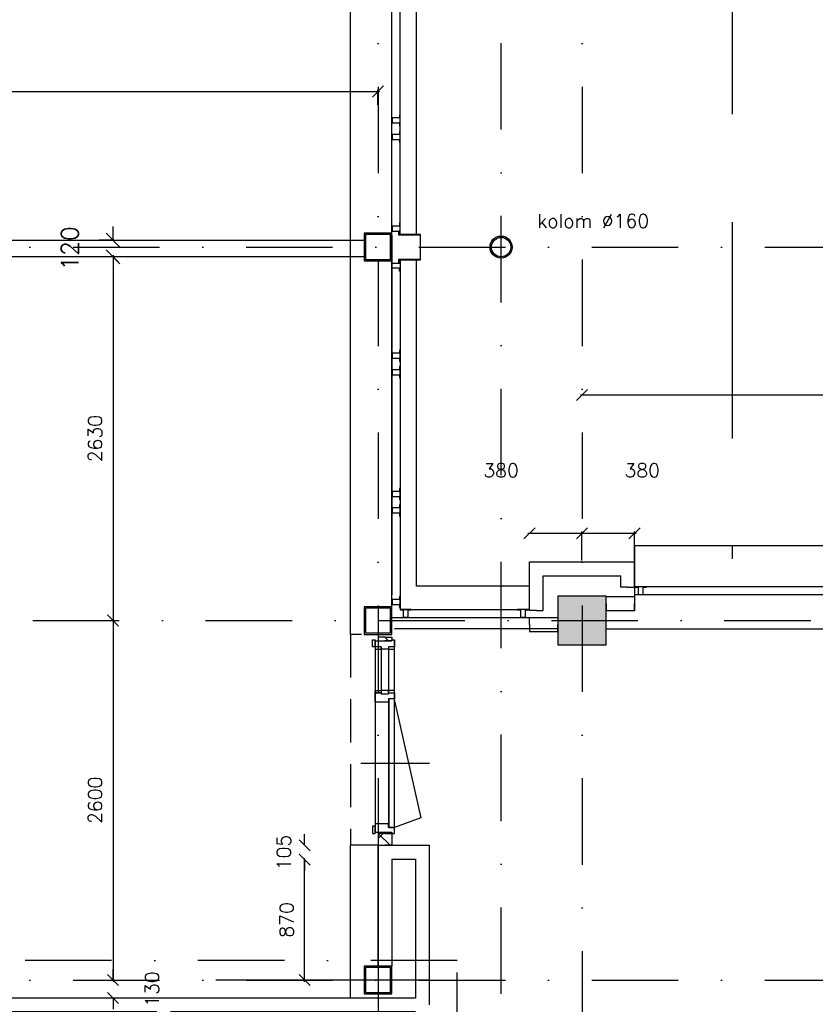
# Model space of a CAD drawing. Extents: x -171140 to 151546, y -8083 to 162438.
# Tile 47 of 96: x 45316 to 51069, y 42472 to 49591. Entities that reach past the tile are written whole.
import ezdxf

# ---------------------------------------------------------------- set-up
doc = ezdxf.new("R2010")
doc.units = 0
doc.header["$LTSCALE"] = 50
doc.header["$MEASUREMENT"] = 0
doc.header["$PDMODE"] = 3
doc.header["$PDSIZE"] = 0.001
for name, pattern in [('DASHDOT', [25, 12.5, -6.25, 0, -6.25]), ('HIDDEN', [9.375, 6.25, -3.125]), ('HIDDEN2', [0.1875, 0.125, -0.0625]), ('STRAM_0WT$0$DASHDOT', [25, 12.5, -6.25, 0, -6.25])]:
    doc.linetypes.add(name, pattern=pattern)
doc.layers.get('0').update_dxf_attribs({"linetype": 'CONTINUOUS'})
doc.layers.get('DEFPOINTS').update_dxf_attribs({"linetype": 'CONTINUOUS'})
for name, color, linetype in [('1', 7, 'CONTINUOUS'), ('_BESTAAND_ONGEWIJZIGD', 8, 'CONTINUOUS'), ('_BRANDCOMPART', 6, 'DASHDOT'), ('_DETAILNUMMERS', 4, 'CONTINUOUS'), ('_KOLOMBESTAAND', 212, 'CONTINUOUS'), ('A--01A1_ACEER', 1, 'CONTINUOUS'), ('A--A22--_F123-', 9, 'CONTINUOUS'), ('A--L21--', 3, 'CONTINUOUS'), ('A--L22--', 7, 'CONTINUOUS'), ('A--L22--_F-2--', 7, 'CONTINUOUS'), ('A--L24AC1_TRAPPEN', 1, 'HIDDEN2'), ('A--L28--', 7, 'CONTINUOUS'), ('A--L32--', 7, 'CONTINUOUS'), ('A--L32--_F-2--', 7, 'CONTINUOUS'), ('A--L32--_F123-', 1, 'CONTINUOUS'), ('A--L35A1_PLAFONDS', 1, 'HIDDEN'), ('A--L3A1_VPORTS', 1, 'CONTINUOUS'), ('A--M$1A-_F123-', 1, 'CONTINUOUS'), ('A--T$1A-25_TEKST', 2, 'CONTINUOUS'), ('L1', 1, 'CONTINUOUS'), ('STRAM_0WT$0$A--L$7A-_STRAM', 1, 'STRAM_0WT$0$DASHDOT'), ('STRAM_0WT$0$A--T$7A8-_STRA', 8, 'STRAM_0WT$0$DASHDOT'), ('X--LR---_CP', 7, 'CONTINUOUS')]:
    doc.layers.add(name, color=color, linetype=linetype)
doc.styles.add('ALFA-0_25', font='ROMANS')
doc.styles.add('B-01', font='SIMPLEX.SHX', dxfattribs={"width": 0.8, "height": 4.5})
doc.styles.add('HIEMSTRA', font='romans.shx')
doc.styles.get("Standard").update_dxf_attribs({"font": 'txt', "width": 0.9})
doc.dimstyles.new('BEILEN', dxfattribs={"dimscale": 40, "dimtxt": 2.5, "dimasz": 2, "dimexe": 0.3, "dimexo": 0.3, "dimgap": 2, "dimtad": 1, "dimdec": 0, "dimzin": 0, "dimtxsty": 'HIEMSTRA', "dimblk1": 'OBLIQUE', "dimblk2": 'OBLIQUE', "dimsah": 1, "dimcen": -0.09, "dimdle": 0.3, "dimse1": 1, "dimclrd": 2, "dimclre": 2, "dimclrt": 3, "dimazin": 3, "dimtfac": 1, "dimtdec": 4, "dimtofl": 0, "dimtmove": 0, "dimatfit": 3, "dimtvp": 625, "dimtolj": 1, "dimtzin": 0})
doc.dimstyles.new('STANDARD$0', dxfattribs={"dimscale": 50, "dimtxt": 2.5, "dimasz": 2, "dimexe": 2, "dimexo": 0, "dimgap": 2, "dimtad": 1, "dimdec": 0, "dimzin": 0, "dimtxsty": 'ALFA-0_25', "dimblk1": 'OBLIQUE', "dimblk2": 'OBLIQUE', "dimsah": 1, "dimcen": -3, "dimdle": 2, "dimclrd": 1, "dimclre": 1, "dimclrt": 2, "dimazin": 3, "dimtfac": 0.666667, "dimtofl": 0, "dimtmove": 0, "dimatfit": 3, "dimtvp": 0.833333, "dimtolj": 1, "dimtzin": 0})

# ---------------------------------------------------------------- blocks, each defined once
blk = doc.blocks.new('*U1236')
at = {"layer": 'A--L21--', "color": 8, "linetype": 'CONTINUOUS'}
for points in [[(-50, 50), (-50, 50), (709.5, 50), (709.5, 50)], [(50, -50), (50, -50), (609.5, -50), (609.5, -50)]]:
    blk.add_lwpolyline(points, dxfattribs=at)
blk = doc.blocks.new('*U1235')
at = {"layer": 'A--L21--', "color": 8, "linetype": 'CONTINUOUS'}
for points in [[(0, 0), (-50, 0), (-50, 350), (-50, 350)], [(0, 0), (50, 0), (50, 250), (50, 250)]]:
    blk.add_lwpolyline(points, dxfattribs=at)
blk = doc.blocks.new('*U1234')
at = {"layer": 'A--L21--', "color": 8, "linetype": 'CONTINUOUS'}
for points in [[(0, 0), (50, 0), (50, 182.4), (50, 182.4)], [(0, 0), (-50, 0), (-50, 82.4), (-50, 82.4)]]:
    blk.add_lwpolyline(points, dxfattribs=at)
blk = doc.blocks.new('*U1233')
at = {"layer": 'A--L21--', "color": 8, "linetype": 'CONTINUOUS'}
for points in [[(0, 0), (0, 50), (204.7, 50), (204.7, 0)], [(0, 0), (0, -50), (204.7, -50), (204.7, 0)]]:
    blk.add_lwpolyline(points, dxfattribs=at)
blk = doc.blocks.new('*U1230')
at = {"layer": 'A--L21--', "color": 8, "linetype": 'CONTINUOUS'}
for points in [[(0, 50), (0, 50), (-5679.7, 50), (-5679.7, 50)], [(-50, -50), (-50, -50), (-5779.7, -50), (-5779.7, -50)]]:
    blk.add_lwpolyline(points, dxfattribs=at)
blk = doc.blocks.new('*U1229')
at = {"layer": 'A--L21--', "color": 8, "linetype": 'CONTINUOUS'}
for points in [[(50, 50), (50, 50), (50, -1105), (50, -1105)], [(-50, -50), (-50, -50), (-50, -1055), (-50, -1055)]]:
    blk.add_lwpolyline(points, dxfattribs=at)
blk = doc.blocks.new('*U1228')
at = {"layer": 'A--L21--', "color": 8, "linetype": 'CONTINUOUS'}
for points in [[(-50, 50), (-50, 50), (-50, -824.9), (0, -824.9)], [(50, -50), (50, -50), (50, -824.9), (0, -824.9)]]:
    blk.add_lwpolyline(points, dxfattribs=at)
blk = doc.blocks.new('*U1227')
at = {"layer": 'A--L21--', "color": 8, "linetype": 'CONTINUOUS'}
for points in [[(-50, 50), (-50, 50), (320.3, 50), (320.3, 50)], [(50, -50), (50, -50), (220.3, -50), (220.3, -50)]]:
    blk.add_lwpolyline(points, dxfattribs=at)
blk = doc.blocks.new('*U1225')
at = {"layer": 'A--L21--', "color": 8, "linetype": 'CONTINUOUS'}
for points in [[(-50, 50), (-50, 50), (-1870.3, 50), (-1870.3, 50)], [(-50, -50), (-50, -50), (-1820.3, -50), (-1820.3, -50)]]:
    blk.add_lwpolyline(points, dxfattribs=at)
blk = doc.blocks.new('6432')
at = {"layer": '1', "color": 1, "linetype": 'CONTINUOUS'}
blk.add_line((0, 0), (0, 80), dxfattribs=at)
at = {"layer": '_BESTAAND_ONGEWIJZIGD', "linetype": 'CONTINUOUS'}
blk.add_lwpolyline([(0, 80), (-4, 80), (-4, 58), (-57, 58), (-57, 22), (-4, 22), (-4, 0), (0, 0)], close=True, dxfattribs=at)
blk = doc.blocks.new('*U1211')
at = {"layer": 'A--L21--', "color": 8, "linetype": 'CONTINUOUS'}
for points in [[(0, 0), (0, 50), (204.7, 50), (204.7, 0)], [(0, 0), (0, -50), (204.7, -50), (204.7, 0)]]:
    blk.add_lwpolyline(points, dxfattribs=at)
blk = doc.blocks.new('_OBLIQUE')
at = {"color": 0, "linetype": 'BYBLOCK'}
blk.add_line((-0.5, -0.5), (0.5, 0.5), dxfattribs=at)
blk = doc.blocks.new('*D100')
at = {"layer": 'A--M$1A-_F123-', "color": 2, "linetype": 'CONTINUOUS'}
blk.add_line((49370, 46877.5), (57434.3, 46877.5), dxfattribs=at)
at = {"layer": 'DEFPOINTS', "color": 0, "linetype": 'CONTINUOUS'}
for p in [(49382, 46877.5), (57422.3, 46877.5), (57422.3, 46877.5)]:
    blk.add_point(p, dxfattribs=at)
at = {"layer": 'A--M$1A-_F123-', "color": 2, "linetype": 'CONTINUOUS', "xscale": 80, "yscale": 80, "zscale": 80, "rotation": 180}
blk.add_blockref('_OBLIQUE', (49382, 46877.5), dxfattribs=at)
at = {"layer": 'A--M$1A-_F123-', "color": 2, "linetype": 'CONTINUOUS', "xscale": 80, "yscale": 80, "zscale": 80}
blk.add_blockref('_OBLIQUE', (57422.3, 46877.5), dxfattribs=at)
at = {"layer": 'A--M$1A-_F123-', "color": 3, "linetype": 'CONTINUOUS', "insert": (53402.2, 47007.5), "char_height": 100, "attachment_point": 5}
blk.add_mtext('\\A1;8040', dxfattribs=at)
blk = doc.blocks.new('*D116')
at = {"layer": 'A--M$1A-_F123-', "color": 2, "linetype": 'CONTINUOUS'}
blk.add_line((47376.7, 42634.9), (47376.7, 43528.9), dxfattribs=at)
at = {"layer": 'DEFPOINTS', "color": 0, "linetype": 'CONTINUOUS'}
for p in [(47376.7, 43516.9), (47376.7, 43516.9), (47376.7, 42646.9)]:
    blk.add_point(p, dxfattribs=at)
at = {"layer": 'A--M$1A-_F123-', "color": 2, "linetype": 'CONTINUOUS', "xscale": 80, "yscale": 80, "zscale": 80}
for p, rotation in [((47376.7, 43516.9), 90), ((47376.7, 42646.9), 270)]:
    blk.add_blockref('_OBLIQUE', p, dxfattribs=dict(at, rotation=rotation))
at = {"layer": 'A--M$1A-_F123-', "color": 3, "linetype": 'CONTINUOUS', "insert": (47246.7, 43081.9), "char_height": 100, "attachment_point": 5, "rotation": 90, "style": 'HIEMSTRA'}
blk.add_mtext('\\A1;870', dxfattribs=at)
blk = doc.blocks.new('*D117')
at = {"layer": 'A--M$1A-_F123-', "color": 2, "linetype": 'CONTINUOUS'}
for p, q in [((47376.7, 43621.9), (47376.7, 43701.9)), ((47376.7, 43516.9), (47376.7, 43436.9))]:
    blk.add_line(p, q, dxfattribs=at)
at = {"layer": 'DEFPOINTS', "color": 0, "linetype": 'CONTINUOUS'}
for p in [(47376.7, 43621.9), (47376.7, 43621.9), (47376.7, 43516.9)]:
    blk.add_point(p, dxfattribs=at)
at = {"layer": 'A--M$1A-_F123-', "color": 2, "linetype": 'CONTINUOUS', "xscale": 80, "yscale": 80, "zscale": 80}
for p, rotation in [((47376.7, 43621.9), 270), ((47376.7, 43516.9), 90)]:
    blk.add_blockref('_OBLIQUE', p, dxfattribs=dict(at, rotation=rotation))
at = {"layer": 'A--M$1A-_F123-', "color": 3, "linetype": 'CONTINUOUS', "insert": (47225.9, 43569.4), "char_height": 100, "attachment_point": 5, "rotation": 90, "style": 'HIEMSTRA'}
blk.add_mtext('\\A1;105', dxfattribs=at)
blk = doc.blocks.new('*D118')
at = {"layer": 'A--M$1A-_F123-', "color": 2, "linetype": 'CONTINUOUS'}
for p, q in [((48990.3, 45877.5), (49394, 45877.5)), ((49382, 45682), (49382, 45889.5))]:
    blk.add_line(p, q, dxfattribs=at)
at = {"layer": 'DEFPOINTS', "color": 0, "linetype": 'CONTINUOUS'}
for p in [(49382, 45877.5), (49002.3, 45670), (49382, 45670)]:
    blk.add_point(p, dxfattribs=at)
at = {"layer": 'A--M$1A-_F123-', "color": 2, "linetype": 'CONTINUOUS', "xscale": 80, "yscale": 80, "zscale": 80, "rotation": 180}
blk.add_blockref('_OBLIQUE', (49002.3, 45877.5), dxfattribs=at)
at = {"layer": 'A--M$1A-_F123-', "color": 2, "linetype": 'CONTINUOUS', "xscale": 80, "yscale": 80, "zscale": 80}
blk.add_blockref('_OBLIQUE', (49382, 45877.5), dxfattribs=at)
at = {"layer": 'A--M$1A-_F123-', "color": 3, "linetype": 'CONTINUOUS', "insert": (48797, 46332.5), "char_height": 100, "attachment_point": 5, "style": 'HIEMSTRA'}
blk.add_mtext('\\A1;380', dxfattribs=at)
blk = doc.blocks.new('*D119')
at = {"layer": 'A--M$1A-_F123-', "color": 2, "linetype": 'CONTINUOUS'}
for p, q in [((49370, 45877.5), (49773.8, 45877.5)), ((49761.8, 45682), (49761.8, 45889.5))]:
    blk.add_line(p, q, dxfattribs=at)
at = {"layer": 'DEFPOINTS', "color": 0, "linetype": 'CONTINUOUS'}
for p in [(49761.8, 45877.5), (49382, 45670), (49761.8, 45670)]:
    blk.add_point(p, dxfattribs=at)
at = {"layer": 'A--M$1A-_F123-', "color": 2, "linetype": 'CONTINUOUS', "xscale": 80, "yscale": 80, "zscale": 80, "rotation": 180}
blk.add_blockref('_OBLIQUE', (49382, 45877.5), dxfattribs=at)
at = {"layer": 'A--M$1A-_F123-', "color": 2, "linetype": 'CONTINUOUS', "xscale": 80, "yscale": 80, "zscale": 80}
blk.add_blockref('_OBLIQUE', (49761.8, 45877.5), dxfattribs=at)
at = {"layer": 'A--M$1A-_F123-', "color": 3, "linetype": 'CONTINUOUS', "insert": (49817.2, 46332.5), "char_height": 100, "attachment_point": 5, "style": 'HIEMSTRA'}
blk.add_mtext('\\A1;380', dxfattribs=at)
blk = doc.blocks.new('*D122')
at = {"layer": 'A--M$1A-_F123-', "color": 2, "linetype": 'CONTINUOUS'}
for p, q in [((40665.3, 49071.8), (47919, 49071.8)), ((47907, 48975.2), (47907, 49083.8))]:
    blk.add_line(p, q, dxfattribs=at)
at = {"layer": 'DEFPOINTS', "color": 0, "linetype": 'CONTINUOUS'}
for p in [(40677.3, 49071.8), (47907, 49071.8), (47907, 48963.2)]:
    blk.add_point(p, dxfattribs=at)
at = {"layer": 'A--M$1A-_F123-', "color": 2, "linetype": 'CONTINUOUS', "xscale": 80, "yscale": 80, "zscale": 80, "rotation": 180}
blk.add_blockref('_OBLIQUE', (40677.3, 49071.8), dxfattribs=at)
at = {"layer": 'A--M$1A-_F123-', "color": 2, "linetype": 'CONTINUOUS', "xscale": 80, "yscale": 80, "zscale": 80}
blk.add_blockref('_OBLIQUE', (47907, 49071.8), dxfattribs=at)
at = {"layer": 'A--M$1A-_F123-', "color": 3, "linetype": 'CONTINUOUS', "insert": (44292.2, 49201.8), "char_height": 100, "attachment_point": 5, "style": 'HIEMSTRA'}
blk.add_mtext('\\A1;7230', dxfattribs=at)
blk = doc.blocks.new('*D124')
at = {"layer": 'A--M$1A-_F123-', "color": 2, "linetype": 'CONTINUOUS'}
blk.add_line((45991.4, 47888.9), (45991.4, 45234.9), dxfattribs=at)
at = {"layer": 'DEFPOINTS', "color": 0, "linetype": 'CONTINUOUS'}
for p in [(45351.3, 47876.9), (45991.4, 45246.9), (45991.4, 45246.9)]:
    blk.add_point(p, dxfattribs=at)
at = {"layer": 'A--M$1A-_F123-', "color": 2, "linetype": 'CONTINUOUS', "xscale": 80, "yscale": 80, "zscale": 80}
for p, rotation in [((45991.4, 47876.9), 90), ((45991.4, 45246.9), 270)]:
    blk.add_blockref('_OBLIQUE', p, dxfattribs=dict(at, rotation=rotation))
at = {"layer": 'A--M$1A-_F123-', "color": 3, "linetype": 'CONTINUOUS', "insert": (45861.4, 46561.9), "char_height": 100, "attachment_point": 5, "rotation": 90, "style": 'HIEMSTRA'}
blk.add_mtext('\\A1;2630', dxfattribs=at)
blk = doc.blocks.new('*D125')
at = {"layer": 'A--M$1A-_F123-', "color": 2, "linetype": 'CONTINUOUS'}
for p, q in [((45991.4, 45258.9), (45991.4, 42634.9)), ((45989.3, 42646.9), (46003.4, 42646.9))]:
    blk.add_line(p, q, dxfattribs=at)
at = {"layer": 'DEFPOINTS', "color": 0, "linetype": 'CONTINUOUS'}
for p in [(45991.4, 45246.9), (45977.3, 42646.9), (45991.4, 42646.9)]:
    blk.add_point(p, dxfattribs=at)
at = {"layer": 'A--M$1A-_F123-', "color": 2, "linetype": 'CONTINUOUS', "xscale": 80, "yscale": 80, "zscale": 80}
for p, rotation in [((45991.4, 45246.9), 90), ((45991.4, 42646.9), 270)]:
    blk.add_blockref('_OBLIQUE', p, dxfattribs=dict(at, rotation=rotation))
at = {"layer": 'A--M$1A-_F123-', "color": 3, "linetype": 'CONTINUOUS', "insert": (45861.4, 43946.9), "char_height": 100, "attachment_point": 5, "rotation": 90, "style": 'HIEMSTRA'}
blk.add_mtext('\\A1;2600', dxfattribs=at)
blk = doc.blocks.new('*D126')
at = {"layer": 'A--M$1A-_F123-', "color": 2, "linetype": 'CONTINUOUS'}
for p, q in [((45991.4, 42646.9), (45991.4, 42726.9)), ((45989.3, 42516.9), (46003.4, 42516.9)), ((45991.4, 42516.9), (45991.4, 42436.9))]:
    blk.add_line(p, q, dxfattribs=at)
at = {"layer": 'DEFPOINTS', "color": 0, "linetype": 'CONTINUOUS'}
for p in [(45977.3, 42646.9), (45977.3, 42516.9), (45991.4, 42516.9)]:
    blk.add_point(p, dxfattribs=at)
at = {"layer": 'A--M$1A-_F123-', "color": 2, "linetype": 'CONTINUOUS', "xscale": 80, "yscale": 80, "zscale": 80}
for p, rotation in [((45991.4, 42646.9), 270), ((45991.4, 42516.9), 90)]:
    blk.add_blockref('_OBLIQUE', p, dxfattribs=dict(at, rotation=rotation))
at = {"layer": 'A--M$1A-_F123-', "color": 3, "linetype": 'CONTINUOUS', "insert": (46273.4, 42581.9), "char_height": 100, "attachment_point": 5, "rotation": 90, "style": 'HIEMSTRA'}
blk.add_mtext('\\A1;130', dxfattribs=at)
blk = doc.blocks.new('STRAM_0WT')
at = {"layer": 'STRAM_0WT$0$A--L$7A-_STRAM'}
blk.add_line((-26819.938, 9050), (-26819.938, 63335.256), dxfattribs=at)
at = {"layer": 'STRAM_0WT$0$A--T$7A8-_STRA', "color": 8}
for p, q in [((-27709.938, 28110.192), (-27709.938, -5393.534)), ((-26234.938, 28110.192), (-26234.938, -7375.62)), ((-66167.142, 15700), (-500, 15700)), ((-108962.956, 13000), (-500, 13000)), ((-66167.142, 10400), (-540.602, 10400))]:
    blk.add_line(p, q, dxfattribs=at)
blk = doc.blocks.new('KOLOMSTAAL_160')
at = {"layer": 'A--01A1_ACEER', "linetype": 'CONTINUOUS'}
h = blk.add_hatch(color=256, dxfattribs=at)
edge = h.paths.add_edge_path()
edge.add_arc((-191475.5, 112325.4), 80, 0, 360)
edge = h.paths.add_edge_path(flags=16)
edge.add_arc((-191475.5, 112325.4), 70, 0, 360)
at = {"linetype": 'CONTINUOUS'}
for radius in [80, 70]:
    blk.add_circle((-191475.5, 112325.4), radius, dxfattribs=at)
blk = doc.blocks.new('*D348')
at = {"layer": 'A--M$1A-_F123-', "color": 1, "linetype": 'CONTINUOUS'}
for p, q in [((45991.4, 47996.9), (45991.4, 48096.9)), ((45998, 47996.9), (45891.4, 47996.9)), ((45998, 47876.9), (45891.4, 47876.9)), ((45991.4, 47876.9), (45991.4, 47776.9))]:
    blk.add_line(p, q, dxfattribs=at)
at = {"layer": 'DEFPOINTS', "color": 0, "linetype": 'CONTINUOUS'}
for p in [(45991.4, 47996.9), (45998, 47996.9), (45998, 47876.9)]:
    blk.add_point(p, dxfattribs=at)
at = {"layer": 'A--M$1A-_F123-', "color": 1, "linetype": 'CONTINUOUS', "xscale": 100, "yscale": 100, "zscale": 100}
for p, rotation in [((45991.4, 47996.9), 270), ((45991.4, 47876.9), 90)]:
    blk.add_blockref('_OBLIQUE', p, dxfattribs=dict(at, rotation=rotation))
at = {"layer": 'A--M$1A-_F123-', "color": 2, "linetype": 'CONTINUOUS', "insert": (45678.9, 47936.9), "char_height": 125, "attachment_point": 5, "rotation": 90, "style": 'ALFA-0_25'}
blk.add_mtext('\\A1;120', dxfattribs=at)
blk = doc.blocks.new('*U921')
at = {"layer": 'A--A22--_F123-', "linetype": 'CONTINUOUS'}
h = blk.add_hatch(dxfattribs=at)
h.set_pattern_fill('ALFAKRS', color=256, scale=120, style=0)
h.set_pattern_definition([(45, (-47957.31, -43707.92), (-84.85281, 84.85281), []), (135, (-47957.31, -43707.92), (-84.85281, -84.85281), [])])
h.paths.add_polyline_path([(0, 0), (50, 0), (50, -86.1), (0, -86.1), (-50, -86.1), (-50, 0)])
at = {"layer": 'A--L22--_F-2--', "color": 2, "linetype": 'CONTINUOUS'}
for points in [[(0, 0), (-50, 0), (-50, -86.1), (0, -86.1)], [(0, 0), (50, 0), (50, -86.1), (0, -86.1)]]:
    blk.add_lwpolyline(points, dxfattribs=at)
blk = doc.blocks.new('*U909')
at = {"layer": 'A--A22--_F123-', "linetype": 'CONTINUOUS'}
h = blk.add_hatch(dxfattribs=at)
h.set_pattern_fill('ALFAKRS', color=256, scale=120, style=0)
h.set_pattern_definition([(45, (-47957.31, -45126.92), (-84.85281, 84.85281), []), (135, (-47957.31, -45126.92), (-84.85281, -84.85281), [])])
h.paths.add_polyline_path([(0, 0), (50, 0), (50, -27), (0, -27), (-50, -27), (-50, 0)])
at = {"layer": 'A--L22--_F-2--', "color": 2, "linetype": 'CONTINUOUS'}
for points in [[(0, 0), (-50, 0), (-50, -27), (0, -27)], [(0, 0), (50, 0), (50, -27), (0, -27)]]:
    blk.add_lwpolyline(points, dxfattribs=at)
blk = doc.blocks.new('A$C665B4D7C')
at = {"layer": '_DETAILNUMMERS', "color": 2}
for points in [[(-411.7, 1565.7), (-290.7, 1565.7), (-290.7, 1573.7), (-272.7, 1573.7), (-272.7, 1522.7), (-315.7, 1522.7), (-315.7, 1505.7), (-368.7, 1505.7), (-368.7, 1522.7), (-411.7, 1522.7)], [(-368.7, 1505.7), (-368.7, 1522.7), (-411.7, 1522.7), (-411.7, 1505.7)], [(-272.7, 1505.7), (-272.7, 1522.7), (-315.7, 1522.7), (-315.7, 1505.7)], [(-411.7, 1189.7), (-411.7, 1206.7), (-368.7, 1206.7), (-368.7, 1189.7)], [(-411.7, 1189.7), (-368.7, 1189.7), (-368.7, 1181.7), (-315.7, 1181.7), (-315.7, 1189.7), (-272.7, 1189.7), (-272.7, 1146.7), (-315.7, 1146.7), (-315.7, 1121.7), (-411.7, 1121.7)], [(-315.7, 1181.7), (-315.7, 1206.7), (-368.7, 1206.7), (-368.7, 1181.7)], [(-272.7, 1189.7), (-272.7, 1206.7), (-315.7, 1206.7), (-315.7, 1189.7)], [(-411.7, 181.7), (-290.7, 181.7), (-290.7, 173.7), (-272.7, 173.7), (-272.7, 216.7), (-315.7, 216.7), (-315.7, 241.7), (-411.7, 241.7)]]:
    blk.add_lwpolyline(points, close=True, dxfattribs=at)
at = {"layer": 'A--L32--', "color": 1}
for p, q in [((-272.7, 173.7), (-272.7, 1573.7)), ((-411.7, 1522.7), (-411.7, 241.7)), ((-368.7, 1522.7), (-368.7, 1181.7)), ((-315.7, 1522.7), (-315.7, 1181.7)), ((-315.7, 1121.7), (-315.7, 241.7))]:
    blk.add_line(p, q, dxfattribs=at)
for points in [[(-411.7, 1573.7), (-411.7, 1522.7), (-429.7, 1522.7), (-429.7, 1573.7)], [(-312.7, 216.7), (-272.7, 216.7), (-272.7, 1146.7), (-312.7, 1146.7)], [(-411.7, 173.7), (-411.7, 224.7), (-429.7, 224.7), (-429.7, 173.7)]]:
    blk.add_lwpolyline(points, close=True, dxfattribs=at)
at = {"layer": 'A--L32--_F-2--', "color": 1, "linetype": 'CONTINUOUS'}
blk.add_lwpolyline([(-272.7, 1132.7), (-81.5, 286.4), (-272.7, 216.7)], dxfattribs=at)
at = {"layer": 'A--L32--_F123-', "color": 1, "linetype": 'CONTINUOUS'}
blk.add_lwpolyline([(-516.3, 681.7), (-19.3, 681.7)], dxfattribs=at)
at = {"layer": 'X--LR---_CP'}
blk.add_point((-315.7, 1041.7), dxfattribs=at)
blk.add_point((-315.7, 1041.7), dxfattribs=at)
blk.add_point((-315.7, 1041.7), dxfattribs=at)

msp = doc.modelspace()

# ---------------------------------------------------------------- hatches: boundary and pattern name
at = {"layer": '_KOLOMBESTAAND', "linetype": 'HIDDEN'}
msp.add_hatch(color=256, dxfattribs=at).paths.add_polyline_path([(49207, 45071.9), (49557, 45071.9), (49557, 45421.9), (49207, 45421.9)])
msp.add_hatch(color=256, dxfattribs=at).paths.add_polyline_path([(49207, 45071.9), (49557, 45071.9), (49557, 45421.9), (49207, 45421.9)])

# ---------------------------------------------------------------- linework, layer by layer
at = {"linetype": 'CONTINUOUS'}
msp.add_line((48277.3, 42646.9), (46734.1, 42646.9), dxfattribs=at)
at = {"layer": '_BESTAAND_ONGEWIJZIGD'}
for p, q in [((48007.3, 48132.5), (48007.3, 55968.5)), ((48067.3, 48121.2), (48067.3, 55968.5)), ((48007.3, 45341.9), (48007.3, 53268.5)), ((48184.8, 48036.2), (48184.8, 50557.5)), ((48067.3, 47857.5), (48067.3, 45327.5)), ((48184.8, 45495), (48184.8, 47857.5)), ((49762.3, 45786.5), (49762.3, 45316.5)), ((54402.3, 45786.5), (49762.3, 45786.5)), ((49002.3, 45495), (48184.8, 45495)), ((49762.3, 45434.5), (52002.3, 45434.5)), ((51922.3, 45491.5), (49847.3, 45491.5)), ((48067.3, 45327.5), (48922.3, 45327.5)), ((48007, 45267.5), (49002.3, 45267.5))]:
    msp.add_line(p, q, dxfattribs=at)
at = {"layer": '_BESTAAND_ONGEWIJZIGD', "linetype": 'CONTINUOUS'}
for points in [[(48056, 48061.2), (48056, 48036.2), (48212.3, 48036.2), (48212.3, 47857.5), (48056, 47857.5), (48056, 47832.5), (48059, 47832.5), (48059, 47854.5), (48215.3, 47854.5), (48215.3, 48039.2), (48059, 48039.2), (48059, 48061.2)], [(47807, 47846.9), (48007, 47846.9), (48007, 48046.9), (47807, 48046.9)], [(47807, 47846.9), (48007, 47846.9), (48007, 48046.9), (47807, 48046.9)], [(47817, 47856.9), (47997, 47856.9), (47997, 48036.9), (47817, 48036.9)], [(47817, 47856.9), (47997, 47856.9), (47997, 48036.9), (47817, 48036.9)], [(49847.3, 45487.5), (49847.3, 45491.5), (49767.3, 45491.5), (49767.3, 45487.5), (49789.3, 45487.5), (49789.3, 45434.5), (49825.3, 45434.5), (49825.3, 45487.5)], [(47807, 45146.9), (48007, 45146.9), (48007, 45346.9), (47807, 45346.9)], [(47807, 45146.9), (48007, 45146.9), (48007, 45346.9), (47807, 45346.9)], [(47817, 45156.9), (47997, 45156.9), (47997, 45336.9), (47817, 45336.9)], [(47817, 45156.9), (47997, 45156.9), (47997, 45336.9), (47817, 45336.9)], [(47807, 42546.9), (48007, 42546.9), (48007, 42746.9), (47807, 42746.9)], [(47807, 42546.9), (48007, 42546.9), (48007, 42746.9), (47807, 42746.9)], [(47817, 42556.9), (47997, 42556.9), (47997, 42736.9), (47817, 42736.9)], [(47817, 42556.9), (47997, 42556.9), (47997, 42736.9), (47817, 42736.9)]]:
    msp.add_lwpolyline(points, close=True, dxfattribs=at)
at = {"layer": '_BRANDCOMPART'}
msp.add_lwpolyline([(47099.4, 30650.8), (47099.4, 35817.5), (46214, 35817.5), (46214, 37113.5), (49181.3, 37113.5), (49181.3, 39577.1), (48480, 39577.1), (48480, 42789.3), (40221.6, 42789.3), (40221.6, 49046.7), (39064.6, 49046.7), (39064.6, 56840.7), (39064.6, 56840.7), (40388.8, 56840.7), (40388.8, 59802), (40388.8, 59802), (37996.9, 59802), (37996.9, 64946.5), (36327, 64587.4), (36327, 72357.4), (34739.4, 72702.5)], dxfattribs=at)
at = {"layer": 'A--L21--'}
for p, q in [((47707.3, 45146.9), (47707.3, 56308.9)), ((47787, 45146.9), (47707.3, 45146.9)), ((49207.6, 45186.9), (48027, 45186.9)), ((49557, 45186.9), (54607, 45186.9)), ((47907.3, 43751.9), (47907.3, 42752.5)), ((47707.3, 42516.9), (47707.3, 43621.9)), ((47907, 43621.9), (47707.3, 43621.9))]:
    msp.add_line(p, q, dxfattribs=at)
at = {"layer": 'A--L21--', "color": 1, "linetype": 'HIDDEN', "ltscale": 5}
msp.add_lwpolyline([(41433.5, 92734.3), (50467, 90313.8), (50467, 45692.5)], dxfattribs=at)
at = {"layer": 'A--L21--', "color": 2, "linetype": 'CONTINUOUS'}
msp.add_lwpolyline([(42867, 47996.9), (47807, 47996.7), (47807, 47876.9), (42867, 47876.9)], close=True, dxfattribs=at)
at = {"layer": 'A--L28--', "color": 3, "linetype": 'CONTINUOUS'}
msp.add_lwpolyline([(49207, 45071.9), (49557, 45071.9), (49557, 45421.9), (49207, 45421.9)], close=True, dxfattribs=at)
msp.add_lwpolyline([(49207, 45071.9), (49557, 45071.9), (49557, 45421.9), (49207, 45421.9)], close=True, dxfattribs=at)
at = {"layer": 'A--L35A1_PLAFONDS', "linetype": 'HIDDEN'}
msp.add_line((47707.3, 45146.9), (47707.3, 43621.9), dxfattribs=at)
at = {"layer": 'L1'}
for p, q in [((48184.8, 48036.2), (48184.8, 50557.5)), ((48007.3, 48033.2), (48007.3, 45432.5)), ((48067.3, 47857.5), (48067.3, 45327.5)), ((48184.8, 45692.5), (48184.8, 47857.5))]:
    msp.add_line(p, q, dxfattribs=at)
at = {"layer": 'X--LR---_CP', "linetype": 'CONTINUOUS'}
msp.add_point((48028, 43621.9), dxfattribs=at)

# ---------------------------------------------------------------- block references
at = {"layer": 'A--L21--', "linetype": 'CONTINUOUS'}
for name, p in [('6432', (48067.3, 48822.5)), ('6432', (48067.3, 48702.5)), ('6432', (48067.3, 48041.2)), ('6432', (48067.3, 47122.5)), ('6432', (48067.3, 47002.5)), ('6432', (48067.3, 46122.5)), ('6432', (48067.3, 46002.5)), ('*U1236', (49052.3, 45620)), ('*U1235', (49052.3, 45320)), ('*U1234', (49711.8, 45487.5)), ('6432', (48067.3, 45341.2)), ('*U1228', (47957, 43571.9)), ('*U1227', (47957, 43571.9)), ('*U1229', (48227.3, 43571.9)), ('*U1230', (46357, 42466.9)), ('*U1225', (48227.3, 42466.9))]:
    msp.add_blockref(name, p, dxfattribs=at)
at = {"layer": 'A--L21--', "linetype": 'CONTINUOUS', "xscale": -1, "rotation": 180}
msp.add_blockref('6432', (48067.3, 47852.5), dxfattribs=at)
at = {"layer": 'A--L21--', "linetype": 'CONTINUOUS', "rotation": 90}
for p in [(48147.3, 45327.5), (48995.3, 45327.5)]:
    msp.add_blockref('6432', p, dxfattribs=at)
at = {"layer": 'A--L22--', "linetype": 'CONTINUOUS'}
for name, p in [('*U1233', (49557, 45370)), ('*U1211', (49002.3, 45217.5))]:
    msp.add_blockref(name, p, dxfattribs=at)
at = {"layer": 'A--L22--', "color": 1}
for name, p in [('*U909', (47957.3, 45126.9)), ('*U921', (47957.3, 43707.9))]:
    msp.add_blockref(name, p, dxfattribs=at)
at = {"layer": 'A--L24AC1_TRAPPEN'}
msp.add_blockref('STRAM_0WT', (75617, 32246.9), dxfattribs=at)
at = {"layer": 'A--L28--', "linetype": 'CONTINUOUS'}
msp.add_blockref('KOLOMSTAAL_160', (240272.8, -64378.6), dxfattribs=at)
at = {"layer": 'A--L3A1_VPORTS'}
msp.add_blockref('A$C665B4D7C', (48298, 43534.3), dxfattribs=at)

# ---------------------------------------------------------------- texts
at = {"layer": 'A--T$1A-25_TEKST', "style": 'B-01'}
msp.add_text('kolom %%c160', height=100, dxfattribs=at).set_placement((49058, 48085.9))

# ---------------------------------------------------------------- dimensions: what is measured, and where the dimension line sits
at = {"layer": 'A--M$1A-_F123-', "linetype": 'CONTINUOUS'}
for base, p1, p2, override, picture, middle in [((47907, 49071.8), (40677.3, 49071.8), (47907, 48963.2), {"dimtxsty": 'HIEMSTRA'}, '*D122', (44292.2, 49201.8)), ((57422.3, 46877.5), (49382, 46877.5), (57422.3, 46877.5), {"dimtxsty": 'STANDARD', "dimtmove": 0}, '*D100', (53402.2, 47007.5))]:
    dim = msp.add_linear_dim(base=base, p1=p1, p2=p2, dimstyle='BEILEN', override=override, dxfattribs=at)
    dim.commit()
    dim.dimension.update_dxf_attribs({"geometry": picture, "text_midpoint": middle})
dim = msp.add_linear_dim(base=(45991.4, 47996.9), p1=(45998, 47876.9), p2=(45998, 47996.9), angle=90, dimstyle='STANDARD$0', dxfattribs=at)
dim.commit()
dim.dimension.update_dxf_attribs({"geometry": '*D348', "text_midpoint": (45678.9, 47936.9)})
for base, p1, p2, override, picture, middle in [((45991.4, 45246.9), (45351.3, 47876.9), (45991.4, 45246.9), {"dimtxsty": 'HIEMSTRA'}, '*D124', (45861.4, 46561.9)), ((45991.4, 42646.9), (45991.4, 45246.9), (45977.3, 42646.9), {"dimtxsty": 'HIEMSTRA', "dimse1": 1}, '*D125', (45861.4, 43946.9)), ((47376.7, 43516.9), (47376.7, 42646.9), (47376.7, 43516.9), {"dimtxsty": 'HIEMSTRA'}, '*D116', (47246.7, 43081.9)), ((45991.4, 42516.9), (45977.3, 42646.9), (45977.3, 42516.9), {"dimtxsty": 'HIEMSTRA', "dimse1": 1}, '*D126', (46273.4, 42581.9))]:
    dim = msp.add_linear_dim(base=base, p1=p1, p2=p2, angle=90, dimstyle='BEILEN', override=override, dxfattribs=at)
    dim.commit()
    dim.dimension.update_dxf_attribs({"geometry": picture, "text_midpoint": middle})
for base, p1, p2, picture, middle in [((49382, 45877.5), (49002.3, 45670), (49382, 45670), '*D118', (48797, 46332.5)), ((49761.8, 45877.5), (49382, 45670), (49761.8, 45670), '*D119', (49817.2, 46332.5))]:
    dim = msp.add_linear_dim(base=base, p1=p1, p2=p2, dimstyle='BEILEN', override={"dimtxsty": 'HIEMSTRA'}, dxfattribs=at)
    dim.commit()
    dim.dimension.update_dxf_attribs({"geometry": picture, "text_midpoint": middle, "dimtype": 160})
dim = msp.add_linear_dim(base=(47376.7, 43621.9), p1=(47376.7, 43516.9), p2=(47376.7, 43621.9), angle=90, dimstyle='BEILEN', override={"dimtxsty": 'HIEMSTRA'}, dxfattribs=at)
dim.commit()
dim.dimension.update_dxf_attribs({"geometry": '*D117', "text_midpoint": (47225.9, 43569.4), "dimtype": 160})

doc.saveas('drawing.dxf')
